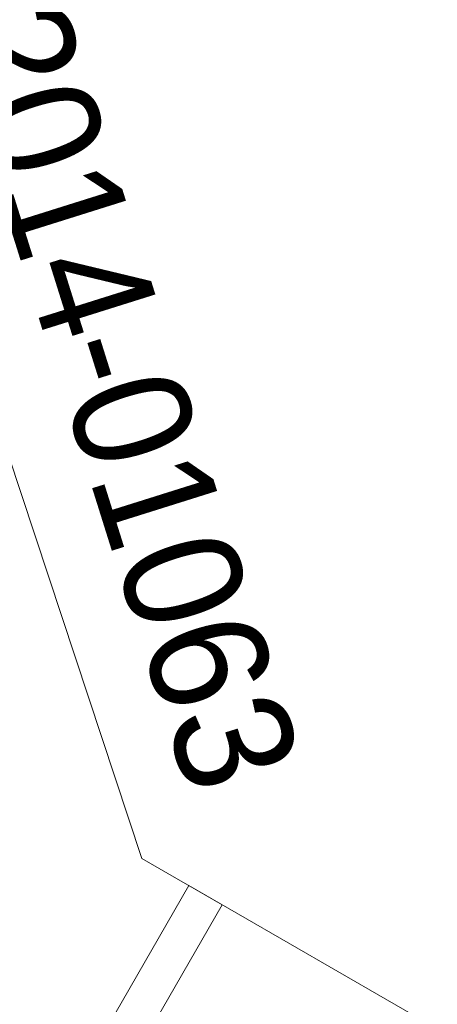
# Model space of a CAD drawing. Header units: metres. Extents: x 62183 to 64315, y 386037 to 389216.
# Tile 17 of 21: x 62848 to 63130, y 388138 to 388803. Entities that reach past the tile are written whole.
import ezdxf
from ezdxf.enums import TextEntityAlignment as Align

# ---------------------------------------------------------------- set-up
doc = ezdxf.new("R2010")
doc.units = ezdxf.units.M
doc.layers.add('TB-SNIJLIJNEN', color=1, linetype='CONTINUOUS', lineweight=15)
doc.layers.add('TL-3.5mm Tekst', color=3, linetype='CONTINUOUS', lineweight=35)
doc.styles.add('StagCAD', font='StagCAD.ttf')

msp = doc.modelspace()

# ---------------------------------------------------------------- linework, layer by layer
at = {"layer": 'TB-SNIJLIJNEN'}
for points in [[(62650.22, 389083.09), (62930.26, 388236.65)], [(62930.26, 388236.65), (62984.57, 388205.36)], [(62962.08, 388218.31), (62777.33, 387897.74)], [(62962.08, 388218.31), (63129.97, 388121.55)], [(62984.57, 388205.36), (62799.81, 387884.79)]]:
    msp.add_lwpolyline(points, dxfattribs=at)

# ---------------------------------------------------------------- texts
at = {"layer": 'TL-3.5mm Tekst', "style": 'StagCAD', "width": 0.96}
msp.add_text('ZLRW-2014-01063', height=80, rotation=287.4477, dxfattribs=at).set_placement((62870.11, 388704.96), align=Align.MIDDLE)

doc.saveas('drawing.dxf')
